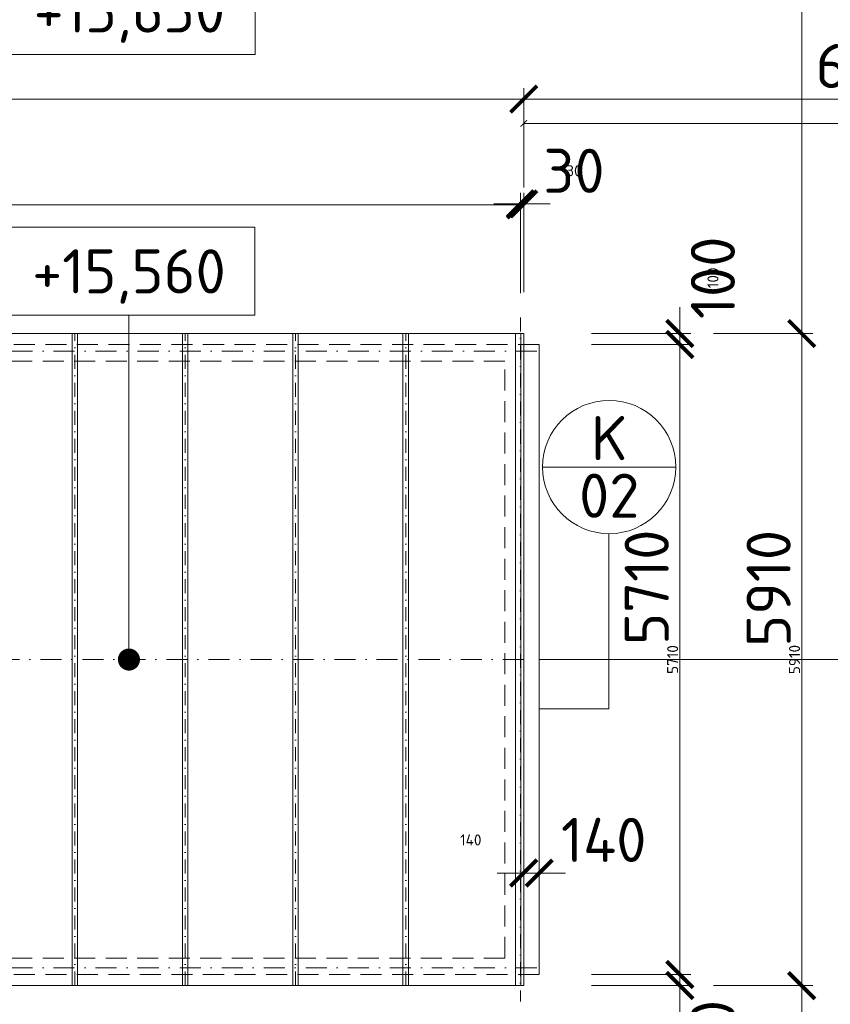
# Model space of a CAD drawing. Header units: millimetres. Extents: x -1695604 to 5289369, y -1488057 to 2187451.
# Tile 186 of 256: x 140050 to 147400, y 183175 to 192100. Entities that reach past the tile are written whole.
import ezdxf
from ezdxf.enums import TextEntityAlignment as Align

# ---------------------------------------------------------------- set-up
doc = ezdxf.new("R2010")
doc.units = ezdxf.units.MM
for name, pattern in [('CENTERX2', [101.6, 63.5, -12.7, 12.7, -12.7]), ('DASHDOT', [25.4, 12.7, -6.35, 0, -6.35]), ('ČÁRKOVANÁ', [19.05, 12.7, -6.35])]:
    doc.linetypes.add(name, pattern=pattern)
doc.layers.get('Defpoints').update_dxf_attribs({"color": 8})
for name, color, linetype, lineweight in [('A99_N_kce-pohl', 1, 'Continuous', 9), ('A99_N_koty-200', 5, 'Continuous', 5), ('A99_N_koty-200 @ 200', 5, 'Continuous', 5), ('A99_N_koty-200 @ 50 (2)', 5, 'Continuous', 5), ('A99_N_koty-vysk', 160, 'Continuous', 5), ('A99_N_znaceni 200', 5, 'Continuous', 5), ('A99_S_osy', 1, 'CENTERX2', 5)]:
    doc.layers.add(name, color=color, linetype=linetype, lineweight=lineweight)
doc.styles.add('A99_kota', font='isocpeur.ttf', dxfattribs={"height": 2})
doc.styles.add('A99_popis', font='isocpeur.ttf')
doc.dimstyles.new('A99_kota_200 new', dxfattribs={"dimscale": 200, "dimtxt": 2, "dimasz": 1.2, "dimexe": 0.5, "dimexo": 1.5, "dimgap": 0.3, "dimtad": 1, "dimdec": 0, "dimzin": 3, "dimdsep": 46, "dimtxsty": 'A99_kota', "dimblk": 'ARCHTICK', "dimcen": 2.5, "dimazin": 2, "dimtfac": 0.75, "dimtdec": 0, "dimtmove": 2, "dimatfit": 0, "dimfxl": 0, "dimtolj": 1, "dimtzin": 0, "dimlwd": 5, "dimlwe": 5, "dimarcsym": 0})

# ---------------------------------------------------------------- blocks, each defined once
blk = doc.blocks.new('_ArchTick')
at = {"color": 0, "linetype": 'ByBlock', "const_width": 0.15}
blk.add_lwpolyline([(-0.5, -0.5), (0.5, 0.5)], dxfattribs=at)
blk = doc.blocks.new('*D4322')
at = {"layer": 'A99_N_koty-200', "color": 0, "linetype": 'Continuous', "lineweight": 5, "transparency": 16777216}
for p, q in [((11930, 190580), (11930, 191480)), ((144620, 190580), (144620, 191480)), ((11930, 191380), (144620, 191380))]:
    blk.add_line(p, q, dxfattribs=at)
at = {"layer": 'Defpoints', "color": 0, "linetype": 'Continuous', "lineweight": 18, "transparency": 16777216}
for p in [(144620, 191380), (11930, 189255), (144620, 189255)]:
    blk.add_point(p, dxfattribs=at)
at = {"layer": 'A99_N_koty-200', "color": 0, "linetype": 'Continuous', "lineweight": 5, "transparency": 16777216, "xscale": 240, "yscale": 240, "zscale": 240, "rotation": 180}
blk.add_blockref('_ArchTick', (11930, 191380), dxfattribs=at)
at = {"layer": 'A99_N_koty-200', "color": 0, "linetype": 'Continuous', "lineweight": 5, "transparency": 16777216, "xscale": 240, "yscale": 240, "zscale": 240}
blk.add_blockref('_ArchTick', (144620, 191380), dxfattribs=at)
at = {"layer": 'A99_N_koty-200', "color": 0, "linetype": 'Continuous', "transparency": 16777216, "insert": (77075, 191680), "char_height": 400, "attachment_point": 5, "style": 'A99_kota'}
blk.add_mtext('\\A1;132690', dxfattribs=at)
blk = doc.blocks.new('*D4323')
at = {"layer": 'A99_N_koty-200', "color": 0, "linetype": 'Continuous', "lineweight": 5, "transparency": 16777216}
for p, q in [((11930, 191180), (11930, 191405)), ((11930, 191380), (144620, 191380)), ((144620, 191180), (144620, 191405))]:
    blk.add_line(p, q, dxfattribs=at)
at = {"layer": 'Defpoints', "color": 0, "linetype": 'Continuous', "lineweight": 18, "transparency": 16777216}
for p in [(144620, 191380), (11930, 189255), (144620, 189255)]:
    blk.add_point(p, dxfattribs=at)
at = {"layer": 'A99_N_koty-200', "color": 0, "linetype": 'Continuous', "lineweight": 5, "transparency": 16777216, "xscale": 60, "yscale": 60, "zscale": 60, "rotation": 180}
blk.add_blockref('_ArchTick', (11930, 191380), dxfattribs=at)
at = {"layer": 'A99_N_koty-200', "color": 0, "linetype": 'Continuous', "lineweight": 5, "transparency": 16777216, "xscale": 60, "yscale": 60, "zscale": 60}
blk.add_blockref('_ArchTick', (144620, 191380), dxfattribs=at)
at = {"layer": 'A99_N_koty-200', "color": 0, "linetype": 'Continuous', "transparency": 16777216, "insert": (78275, 191445), "char_height": 100, "attachment_point": 5, "style": 'A99_kota'}
blk.add_mtext('\\A1;132690', dxfattribs=at)
blk = doc.blocks.new('*D4325')
at = {"layer": 'A99_N_koty-200', "color": 0, "linetype": 'Continuous', "lineweight": 5, "transparency": 16777216}
for p, q in [((144620, 190580), (144620, 191480)), ((150690, 191380), (150690, 191480)), ((144620, 191380), (150690, 191380))]:
    blk.add_line(p, q, dxfattribs=at)
at = {"layer": 'Defpoints', "color": 0, "linetype": 'Continuous', "lineweight": 18, "transparency": 16777216}
for p in [(150690, 191380), (150690, 191175), (144620, 189255)]:
    blk.add_point(p, dxfattribs=at)
at = {"layer": 'A99_N_koty-200', "color": 0, "linetype": 'Continuous', "lineweight": 5, "transparency": 16777216, "xscale": 240, "yscale": 240, "zscale": 240, "rotation": 180}
blk.add_blockref('_ArchTick', (144620, 191380), dxfattribs=at)
at = {"layer": 'A99_N_koty-200', "color": 0, "linetype": 'Continuous', "lineweight": 5, "transparency": 16777216, "xscale": 240, "yscale": 240, "zscale": 240}
blk.add_blockref('_ArchTick', (150690, 191380), dxfattribs=at)
at = {"layer": 'A99_N_koty-200', "color": 0, "linetype": 'Continuous', "transparency": 16777216, "insert": (147825, 191680), "char_height": 400, "attachment_point": 5, "style": 'A99_kota'}
blk.add_mtext('\\A1;6070', dxfattribs=at)
blk = doc.blocks.new('*D4326')
at = {"layer": 'A99_N_koty-200', "color": 0, "linetype": 'Continuous', "lineweight": 5, "transparency": 16777216}
for p, q in [((144620, 190960), (144620, 191185)), ((144620, 191160), (150690, 191160)), ((150690, 191160), (150690, 191135))]:
    blk.add_line(p, q, dxfattribs=at)
at = {"layer": 'Defpoints', "color": 0, "linetype": 'Continuous', "lineweight": 18, "transparency": 16777216}
for p in [(150690, 191175), (150690, 191160), (144620, 189255)]:
    blk.add_point(p, dxfattribs=at)
at = {"layer": 'A99_N_koty-200', "color": 0, "linetype": 'Continuous', "lineweight": 5, "transparency": 16777216, "xscale": 60, "yscale": 60, "zscale": 60, "rotation": 180}
blk.add_blockref('_ArchTick', (144620, 191160), dxfattribs=at)
at = {"layer": 'A99_N_koty-200', "color": 0, "linetype": 'Continuous', "lineweight": 5, "transparency": 16777216, "xscale": 60, "yscale": 60, "zscale": 60}
blk.add_blockref('_ArchTick', (150690, 191160), dxfattribs=at)
at = {"layer": 'A99_N_koty-200', "color": 0, "linetype": 'Continuous', "transparency": 16777216, "insert": (147655, 191225), "char_height": 100, "attachment_point": 5, "style": 'A99_kota'}
blk.add_mtext('\\A1;6070', dxfattribs=at)
blk = doc.blocks.new('*D4346')
at = {"layer": 'A99_N_koty-200', "color": 0, "linetype": 'Continuous', "lineweight": 5, "transparency": 16777216}
for p, q in [((144590, 189630), (144590, 190530)), ((144620, 189630), (144620, 190530)), ((144590, 190430), (144350, 190430)), ((144590, 190430), (144620, 190430)), ((144620, 190430), (144860, 190430))]:
    blk.add_line(p, q, dxfattribs=at)
at = {"layer": 'Defpoints', "color": 0, "linetype": 'Continuous', "lineweight": 18, "transparency": 16777216}
for p in [(144620, 190430), (144590, 189255), (144620, 189255)]:
    blk.add_point(p, dxfattribs=at)
at = {"layer": 'A99_N_koty-200', "color": 0, "linetype": 'Continuous', "lineweight": 5, "transparency": 16777216, "xscale": 240, "yscale": 240, "zscale": 240}
blk.add_blockref('_ArchTick', (144590, 190430), dxfattribs=at)
at = {"layer": 'A99_N_koty-200', "color": 0, "linetype": 'Continuous', "lineweight": 5, "transparency": 16777216, "xscale": 240, "yscale": 240, "zscale": 240, "rotation": 180}
blk.add_blockref('_ArchTick', (144620, 190430), dxfattribs=at)
at = {"layer": 'A99_N_koty-200', "color": 0, "linetype": 'Continuous', "transparency": 16777216, "insert": (145075, 190730), "char_height": 400, "attachment_point": 5, "style": 'A99_kota'}
blk.add_mtext('\\A1;30', dxfattribs=at)
blk = doc.blocks.new('*D4347')
at = {"layer": 'A99_N_koty-200', "color": 0, "linetype": 'Continuous', "lineweight": 5, "transparency": 16777216}
for p, q in [((144590, 190230), (144590, 190455)), ((144620, 190230), (144620, 190455)), ((144590, 190430), (144530, 190430)), ((144590, 190430), (144620, 190430)), ((144620, 190430), (144680, 190430))]:
    blk.add_line(p, q, dxfattribs=at)
at = {"layer": 'Defpoints', "color": 0, "linetype": 'Continuous', "lineweight": 18, "transparency": 16777216}
for p in [(144620, 190430), (144590, 189255), (144620, 189255)]:
    blk.add_point(p, dxfattribs=at)
at = {"layer": 'A99_N_koty-200', "color": 0, "linetype": 'Continuous', "lineweight": 5, "transparency": 16777216, "xscale": 60, "yscale": 60, "zscale": 60}
blk.add_blockref('_ArchTick', (144590, 190430), dxfattribs=at)
at = {"layer": 'A99_N_koty-200', "color": 0, "linetype": 'Continuous', "lineweight": 5, "transparency": 16777216, "xscale": 60, "yscale": 60, "zscale": 60, "rotation": 180}
blk.add_blockref('_ArchTick', (144620, 190430), dxfattribs=at)
at = {"layer": 'A99_N_koty-200', "color": 0, "linetype": 'Continuous', "transparency": 16777216, "insert": (145075, 190730), "char_height": 100, "attachment_point": 5, "style": 'A99_kota'}
blk.add_mtext('\\A1;30', dxfattribs=at)
blk = doc.blocks.new('*U52')
at = {"color": 0, "linetype": 'ByBlock'}
blk.add_line((5.7, -4), (5.7, -19.6), dxfattribs=at)
blk.add_lwpolyline([(0, -4), (11.4, -4), (11.4, 0), (0, 0)], close=True, dxfattribs=at)
at = {"color": 0, "linetype": 'ByBlock', "ltscale": 200, "const_width": 0.5}
blk.add_lwpolyline([(5.7, -19.85, -1), (5.7, -19.35, -1)], format="xyb", close=True, dxfattribs=at)
at = {"color": 0, "linetype": 'ByBlock', "style": 'A99_kota'}
for tag, p in [('VYSKA', (5.7, -2.241)), ('VYSKA_POPIS1', (5.7, -6.041)), ('VYSKA_POPIS2', (5.9, -9.541)), ('VYSKA_POPIS3', (5.9, -13.041))]:
    blk.add_attdef(tag, text='', height=2, dxfattribs=at).set_placement(p, align=Align.MIDDLE)
blk = doc.blocks.new('*D4430')
at = {"layer": 'A99_N_koty-200', "color": 0, "linetype": 'Continuous', "lineweight": 5, "transparency": 16777216}
for p, q in [((146340, 201345), (147240, 201345)), ((147140, 189255), (147140, 201345)), ((146340, 189255), (147240, 189255))]:
    blk.add_line(p, q, dxfattribs=at)
at = {"layer": 'Defpoints', "color": 0, "linetype": 'Continuous', "lineweight": 18, "transparency": 16777216}
for p in [(144620, 201345), (147140, 201345), (144620, 189255)]:
    blk.add_point(p, dxfattribs=at)
at = {"layer": 'A99_N_koty-200', "color": 0, "linetype": 'Continuous', "lineweight": 5, "transparency": 16777216, "xscale": 240, "yscale": 240, "zscale": 240}
for p, rotation in [((147140, 201345), 89.9999999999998), ((147140, 189255), 269.9999999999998)]:
    blk.add_blockref('_ArchTick', p, dxfattribs=dict(at, rotation=rotation))
at = {"layer": 'A99_N_koty-200', "color": 0, "linetype": 'Continuous', "transparency": 16777216, "insert": (146840, 196820), "char_height": 400, "attachment_point": 5, "rotation": 90, "style": 'A99_kota'}
blk.add_mtext('\\A1;12090', dxfattribs=at)
blk = doc.blocks.new('*D4431')
at = {"layer": 'A99_N_koty-200', "color": 0, "linetype": 'Continuous', "lineweight": 5, "transparency": 16777216}
for p, q in [((146940, 201345), (147165, 201345)), ((147140, 189255), (147140, 201345)), ((146940, 189255), (147165, 189255))]:
    blk.add_line(p, q, dxfattribs=at)
at = {"layer": 'Defpoints', "color": 0, "linetype": 'Continuous', "lineweight": 18, "transparency": 16777216}
for p in [(144620, 201345), (147140, 201345), (144620, 189255)]:
    blk.add_point(p, dxfattribs=at)
at = {"layer": 'A99_N_koty-200', "color": 0, "linetype": 'Continuous', "lineweight": 5, "transparency": 16777216, "xscale": 60, "yscale": 60, "zscale": 60}
for p, rotation in [((147140, 201345), 89.9999999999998), ((147140, 189255), 269.9999999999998)]:
    blk.add_blockref('_ArchTick', p, dxfattribs=dict(at, rotation=rotation))
at = {"layer": 'A99_N_koty-200', "color": 0, "linetype": 'Continuous', "transparency": 16777216, "insert": (147075, 195300), "char_height": 100, "attachment_point": 5, "rotation": 90, "style": 'A99_kota'}
blk.add_mtext('\\A1;12090', dxfattribs=at)
blk = doc.blocks.new('*D4472')
at = {"layer": 'A99_N_koty-200', "color": 0, "linetype": 'Continuous', "lineweight": 5, "transparency": 16777216}
for p, q in [((145235, 189155), (146135, 189155)), ((146035, 189155), (146035, 183445)), ((145235, 183445), (146135, 183445))]:
    blk.add_line(p, q, dxfattribs=at)
at = {"layer": 'Defpoints', "color": 0, "linetype": 'Continuous', "lineweight": 18, "transparency": 16777216}
for p in [(144760, 189155), (144620, 183445), (146035, 183445)]:
    blk.add_point(p, dxfattribs=at)
at = {"layer": 'A99_N_koty-200', "color": 0, "linetype": 'Continuous', "lineweight": 5, "transparency": 16777216, "xscale": 240, "yscale": 240, "zscale": 240}
for p, rotation in [((146035, 189155), 90), ((146035, 183445), 270)]:
    blk.add_blockref('_ArchTick', p, dxfattribs=dict(at, rotation=rotation))
at = {"layer": 'A99_N_koty-200', "color": 0, "linetype": 'Continuous', "transparency": 16777216, "insert": (145735, 186955), "char_height": 400, "attachment_point": 5, "rotation": 90, "style": 'A99_kota'}
blk.add_mtext('\\A1;5710', dxfattribs=at)
blk = doc.blocks.new('*D4473')
at = {"layer": 'A99_N_koty-200', "color": 0, "linetype": 'Continuous', "lineweight": 5, "transparency": 16777216}
for p, q in [((145835, 189155), (146060, 189155)), ((146035, 189155), (146035, 183445)), ((145835, 183445), (146060, 183445))]:
    blk.add_line(p, q, dxfattribs=at)
at = {"layer": 'Defpoints', "color": 0, "linetype": 'Continuous', "lineweight": 18, "transparency": 16777216}
for p in [(144760, 189155), (144620, 183445), (146035, 183445)]:
    blk.add_point(p, dxfattribs=at)
at = {"layer": 'A99_N_koty-200', "color": 0, "linetype": 'Continuous', "lineweight": 5, "transparency": 16777216, "xscale": 60, "yscale": 60, "zscale": 60}
for p, rotation in [((146035, 189155), 90), ((146035, 183445), 270)]:
    blk.add_blockref('_ArchTick', p, dxfattribs=dict(at, rotation=rotation))
at = {"layer": 'A99_N_koty-200', "color": 0, "linetype": 'Continuous', "transparency": 16777216, "insert": (145970, 186300), "char_height": 100, "attachment_point": 5, "rotation": 90, "style": 'A99_kota'}
blk.add_mtext('\\A1;5710', dxfattribs=at)
blk = doc.blocks.new('*D4475')
at = {"layer": 'A99_N_koty-200', "color": 0, "linetype": 'Continuous', "lineweight": 5, "transparency": 16777216}
for p, q in [((146035, 183445), (146035, 183685)), ((145235, 183445), (146135, 183445)), ((146035, 183445), (146035, 183345)), ((145235, 183345), (146135, 183345)), ((146035, 183345), (146035, 183105))]:
    blk.add_line(p, q, dxfattribs=at)
at = {"layer": 'Defpoints', "color": 0, "linetype": 'Continuous', "lineweight": 18, "transparency": 16777216}
for p in [(144620, 183445), (144620, 183345), (146035, 183345)]:
    blk.add_point(p, dxfattribs=at)
at = {"layer": 'A99_N_koty-200', "color": 0, "linetype": 'Continuous', "lineweight": 5, "transparency": 16777216, "xscale": 240, "yscale": 240, "zscale": 240}
for p, rotation in [((146035, 183445), 270), ((146035, 183345), 90)]:
    blk.add_blockref('_ArchTick', p, dxfattribs=dict(at, rotation=rotation))
at = {"layer": 'A99_N_koty-200', "color": 0, "linetype": 'Continuous', "transparency": 16777216, "insert": (146335, 182840), "char_height": 400, "attachment_point": 5, "rotation": 90, "style": 'A99_kota'}
blk.add_mtext('\\A1;100', dxfattribs=at)
blk = doc.blocks.new('*D4476')
at = {"layer": 'A99_N_koty-200', "color": 0, "linetype": 'Continuous', "lineweight": 5, "transparency": 16777216}
for p, q in [((146035, 183445), (146035, 183505)), ((145835, 183445), (146060, 183445)), ((146035, 183445), (146035, 183345)), ((145835, 183345), (146060, 183345)), ((146035, 183345), (146035, 183285))]:
    blk.add_line(p, q, dxfattribs=at)
at = {"layer": 'Defpoints', "color": 0, "linetype": 'Continuous', "lineweight": 18, "transparency": 16777216}
for p in [(144620, 183445), (144620, 183345), (146035, 183345)]:
    blk.add_point(p, dxfattribs=at)
at = {"layer": 'A99_N_koty-200', "color": 0, "linetype": 'Continuous', "lineweight": 5, "transparency": 16777216, "xscale": 60, "yscale": 60, "zscale": 60}
for p, rotation in [((146035, 183445), 270), ((146035, 183345), 90)]:
    blk.add_blockref('_ArchTick', p, dxfattribs=dict(at, rotation=rotation))
at = {"layer": 'A99_N_koty-200', "color": 0, "linetype": 'Continuous', "transparency": 16777216, "insert": (146335, 182840), "char_height": 100, "attachment_point": 5, "rotation": 90, "style": 'A99_kota'}
blk.add_mtext('\\A1;100', dxfattribs=at)
blk = doc.blocks.new('*D4478')
at = {"layer": 'A99_N_koty-200', "color": 0, "linetype": 'Continuous', "lineweight": 5, "transparency": 16777216}
for p, q in [((146035, 189255), (146035, 189495)), ((145235, 189255), (146135, 189255)), ((146035, 189155), (146035, 189255)), ((145235, 189155), (146135, 189155)), ((146035, 189155), (146035, 188915))]:
    blk.add_line(p, q, dxfattribs=at)
at = {"layer": 'Defpoints', "color": 0, "linetype": 'Continuous', "lineweight": 18, "transparency": 16777216}
for p in [(144620, 189255), (146035, 189255), (144760, 189155)]:
    blk.add_point(p, dxfattribs=at)
at = {"layer": 'A99_N_koty-200', "color": 0, "linetype": 'Continuous', "lineweight": 5, "transparency": 16777216, "xscale": 240, "yscale": 240, "zscale": 240}
for p, rotation in [((146035, 189255), 270), ((146035, 189155), 90)]:
    blk.add_blockref('_ArchTick', p, dxfattribs=dict(at, rotation=rotation))
at = {"layer": 'A99_N_koty-200', "color": 0, "linetype": 'Continuous', "transparency": 16777216, "insert": (146335, 189760), "char_height": 400, "attachment_point": 5, "rotation": 90, "style": 'A99_kota'}
blk.add_mtext('\\A1;100', dxfattribs=at)
blk = doc.blocks.new('*D4479')
at = {"layer": 'A99_N_koty-200', "color": 0, "linetype": 'Continuous', "lineweight": 5, "transparency": 16777216}
for p, q in [((146035, 189255), (146035, 189315)), ((145835, 189255), (146060, 189255)), ((146035, 189155), (146035, 189255)), ((145835, 189155), (146060, 189155)), ((146035, 189155), (146035, 189095))]:
    blk.add_line(p, q, dxfattribs=at)
at = {"layer": 'Defpoints', "color": 0, "linetype": 'Continuous', "lineweight": 18, "transparency": 16777216}
for p in [(144620, 189255), (146035, 189255), (144760, 189155)]:
    blk.add_point(p, dxfattribs=at)
at = {"layer": 'A99_N_koty-200', "color": 0, "linetype": 'Continuous', "lineweight": 5, "transparency": 16777216, "xscale": 60, "yscale": 60, "zscale": 60}
for p, rotation in [((146035, 189255), 270), ((146035, 189155), 90)]:
    blk.add_blockref('_ArchTick', p, dxfattribs=dict(at, rotation=rotation))
at = {"layer": 'A99_N_koty-200', "color": 0, "linetype": 'Continuous', "transparency": 16777216, "insert": (146335, 189760), "char_height": 100, "attachment_point": 5, "rotation": 90, "style": 'A99_kota'}
blk.add_mtext('\\A1;100', dxfattribs=at)
blk = doc.blocks.new('*D4484')
at = {"layer": 'A99_N_koty-200', "color": 0, "linetype": 'Continuous', "lineweight": 5, "transparency": 16777216}
for p, q in [((146340, 189255), (147240, 189255)), ((147140, 183345), (147140, 189255)), ((146340, 183345), (147240, 183345))]:
    blk.add_line(p, q, dxfattribs=at)
at = {"layer": 'Defpoints', "color": 0, "linetype": 'Continuous', "lineweight": 18, "transparency": 16777216}
for p in [(144620, 189255), (147140, 189255), (144620, 183345)]:
    blk.add_point(p, dxfattribs=at)
at = {"layer": 'A99_N_koty-200', "color": 0, "linetype": 'Continuous', "lineweight": 5, "transparency": 16777216, "xscale": 240, "yscale": 240, "zscale": 240}
for p, rotation in [((147140, 189255), 90), ((147140, 183345), 270)]:
    blk.add_blockref('_ArchTick', p, dxfattribs=dict(at, rotation=rotation))
at = {"layer": 'A99_N_koty-200', "color": 0, "linetype": 'Continuous', "transparency": 16777216, "insert": (146840, 186945), "char_height": 400, "attachment_point": 5, "rotation": 90, "style": 'A99_kota'}
blk.add_mtext('\\A1;5910', dxfattribs=at)
blk = doc.blocks.new('*D4485')
at = {"layer": 'A99_N_koty-200', "color": 0, "linetype": 'Continuous', "lineweight": 5, "transparency": 16777216}
for p, q in [((146940, 189255), (147165, 189255)), ((147140, 183345), (147140, 189255)), ((146940, 183345), (147165, 183345))]:
    blk.add_line(p, q, dxfattribs=at)
at = {"layer": 'Defpoints', "color": 0, "linetype": 'Continuous', "lineweight": 18, "transparency": 16777216}
for p in [(144620, 189255), (147140, 189255), (144620, 183345)]:
    blk.add_point(p, dxfattribs=at)
at = {"layer": 'A99_N_koty-200', "color": 0, "linetype": 'Continuous', "lineweight": 5, "transparency": 16777216, "xscale": 60, "yscale": 60, "zscale": 60}
for p, rotation in [((147140, 189255), 90), ((147140, 183345), 270)]:
    blk.add_blockref('_ArchTick', p, dxfattribs=dict(at, rotation=rotation))
at = {"layer": 'A99_N_koty-200', "color": 0, "linetype": 'Continuous', "transparency": 16777216, "insert": (147075, 186300), "char_height": 100, "attachment_point": 5, "rotation": 90, "style": 'A99_kota'}
blk.add_mtext('\\A1;5910', dxfattribs=at)
blk = doc.blocks.new('*D4487')
at = {"layer": 'A99_N_koty-200', "color": 0, "linetype": 'Continuous', "lineweight": 5, "transparency": 16777216}
for p, q in [((146340, 183345), (147240, 183345)), ((147140, 183345), (147140, 176760)), ((147140, 176760), (147240, 176760))]:
    blk.add_line(p, q, dxfattribs=at)
at = {"layer": 'Defpoints', "color": 0, "linetype": 'Continuous', "lineweight": 18, "transparency": 16777216}
for p in [(144620, 183345), (147140, 176760), (147140, 176760)]:
    blk.add_point(p, dxfattribs=at)
at = {"layer": 'A99_N_koty-200', "color": 0, "linetype": 'Continuous', "lineweight": 5, "transparency": 16777216, "xscale": 240, "yscale": 240, "zscale": 240}
for p, rotation in [((147140, 183345), 90), ((147140, 176760), 270)]:
    blk.add_blockref('_ArchTick', p, dxfattribs=dict(at, rotation=rotation))
at = {"layer": 'A99_N_koty-200', "color": 0, "linetype": 'Continuous', "transparency": 16777216, "insert": (146880, 180052.5), "char_height": 400, "attachment_point": 5, "rotation": 90, "style": 'A99_kota'}
blk.add_mtext('\\A1;6585', dxfattribs=at)
blk = doc.blocks.new('*D4488')
at = {"layer": 'A99_N_koty-200', "color": 0, "linetype": 'Continuous', "lineweight": 5, "transparency": 16777216}
for p, q in [((146940, 183345), (147165, 183345)), ((147140, 183345), (147140, 176760)), ((147140, 176760), (147165, 176760))]:
    blk.add_line(p, q, dxfattribs=at)
at = {"layer": 'Defpoints', "color": 0, "linetype": 'Continuous', "lineweight": 18, "transparency": 16777216}
for p in [(144620, 183345), (147140, 176760), (147140, 176760)]:
    blk.add_point(p, dxfattribs=at)
at = {"layer": 'A99_N_koty-200', "color": 0, "linetype": 'Continuous', "lineweight": 5, "transparency": 16777216, "xscale": 60, "yscale": 60, "zscale": 60}
for p, rotation in [((147140, 183345), 90), ((147140, 176760), 270)]:
    blk.add_blockref('_ArchTick', p, dxfattribs=dict(at, rotation=rotation))
at = {"layer": 'A99_N_koty-200', "color": 0, "linetype": 'Continuous', "transparency": 16777216, "insert": (147075, 180052.5), "char_height": 100, "attachment_point": 5, "rotation": 90, "style": 'A99_kota'}
blk.add_mtext('\\A1;6585', dxfattribs=at)
blk = doc.blocks.new('*D4502')
at = {"layer": 'A99_N_koty-200', "color": 0, "linetype": 'Continuous', "lineweight": 5, "transparency": 16777216}
for p, q in [((144620, 184365), (144620, 184465)), ((144760, 184365), (144760, 184465)), ((144620, 184365), (144380, 184365)), ((144760, 184365), (144620, 184365)), ((144760, 184365), (145000, 184365))]:
    blk.add_line(p, q, dxfattribs=at)
at = {"layer": 'Defpoints', "color": 0, "linetype": 'Continuous', "lineweight": 18, "transparency": 16777216}
for p in [(144620, 184365), (144620, 184365), (144760, 184365)]:
    blk.add_point(p, dxfattribs=at)
at = {"layer": 'A99_N_koty-200', "color": 0, "linetype": 'Continuous', "lineweight": 5, "transparency": 16777216, "xscale": 240, "yscale": 240, "zscale": 240}
blk.add_blockref('_ArchTick', (144620, 184365), dxfattribs=at)
at = {"layer": 'A99_N_koty-200', "color": 0, "linetype": 'Continuous', "lineweight": 5, "transparency": 16777216, "xscale": 240, "yscale": 240, "zscale": 240, "rotation": 180}
blk.add_blockref('_ArchTick', (144760, 184365), dxfattribs=at)
at = {"layer": 'A99_N_koty-200', "color": 0, "linetype": 'Continuous', "transparency": 16777216, "insert": (145345, 184665), "char_height": 400, "attachment_point": 5, "style": 'A99_kota'}
blk.add_mtext('\\A1;140', dxfattribs=at)
blk = doc.blocks.new('*D4503')
at = {"layer": 'A99_N_koty-200', "color": 0, "linetype": 'Continuous', "lineweight": 5, "transparency": 16777216}
for p, q in [((144620, 184365), (144620, 184390)), ((144760, 184365), (144760, 184390)), ((144620, 184365), (144560, 184365)), ((144760, 184365), (144620, 184365)), ((144760, 184365), (144820, 184365))]:
    blk.add_line(p, q, dxfattribs=at)
at = {"layer": 'Defpoints', "color": 0, "linetype": 'Continuous', "lineweight": 18, "transparency": 16777216}
for p in [(144620, 184365), (144620, 184365), (144760, 184365)]:
    blk.add_point(p, dxfattribs=at)
at = {"layer": 'A99_N_koty-200', "color": 0, "linetype": 'Continuous', "lineweight": 5, "transparency": 16777216, "xscale": 60, "yscale": 60, "zscale": 60}
blk.add_blockref('_ArchTick', (144620, 184365), dxfattribs=at)
at = {"layer": 'A99_N_koty-200', "color": 0, "linetype": 'Continuous', "lineweight": 5, "transparency": 16777216, "xscale": 60, "yscale": 60, "zscale": 60, "rotation": 180}
blk.add_blockref('_ArchTick', (144760, 184365), dxfattribs=at)
at = {"layer": 'A99_N_koty-200', "color": 0, "linetype": 'Continuous', "transparency": 16777216, "insert": (144140, 184665), "char_height": 100, "attachment_point": 5, "style": 'A99_kota'}
blk.add_mtext('\\A1;140', dxfattribs=at)
blk = doc.blocks.new('*D5727')
at = {"layer": 'A99_N_koty-200', "color": 0, "linetype": 'Continuous', "lineweight": 5, "transparency": 16777216}
for p, q in [((78550, 189620.5), (78550, 190520.5)), ((144590, 189620.5), (144590, 190520.5)), ((144590, 190420.5), (78550, 190420.5))]:
    blk.add_line(p, q, dxfattribs=at)
at = {"layer": 'Defpoints', "color": 0, "linetype": 'Continuous', "lineweight": 18, "transparency": 16777216}
for p in [(78550, 190420.5), (78550, 189245.5), (144590, 189245.5)]:
    blk.add_point(p, dxfattribs=at)
at = {"layer": 'A99_N_koty-200', "color": 0, "linetype": 'Continuous', "lineweight": 5, "transparency": 16777216, "xscale": 240, "yscale": 240, "zscale": 240, "rotation": 180}
blk.add_blockref('_ArchTick', (78550, 190420.5), dxfattribs=at)
at = {"layer": 'A99_N_koty-200', "color": 0, "linetype": 'Continuous', "lineweight": 5, "transparency": 16777216, "xscale": 240, "yscale": 240, "zscale": 240}
blk.add_blockref('_ArchTick', (144590, 190420.5), dxfattribs=at)
at = {"layer": 'A99_N_koty-200', "color": 0, "linetype": 'Continuous', "transparency": 16777216, "insert": (111570, 190680.5), "char_height": 400, "attachment_point": 5, "style": 'A99_kota'}
blk.add_mtext('\\A1;66040', dxfattribs=at)
blk = doc.blocks.new('*D5728')
at = {"layer": 'A99_N_koty-200', "color": 0, "linetype": 'Continuous', "lineweight": 5, "transparency": 16777216}
for p, q in [((78550, 190220.5), (78550, 190445.5)), ((144590, 190420.5), (78550, 190420.5)), ((144590, 190220.5), (144590, 190445.5))]:
    blk.add_line(p, q, dxfattribs=at)
at = {"layer": 'Defpoints', "color": 0, "linetype": 'Continuous', "lineweight": 18, "transparency": 16777216}
for p in [(78550, 190420.5), (78550, 189245.5), (144590, 189245.5)]:
    blk.add_point(p, dxfattribs=at)
at = {"layer": 'A99_N_koty-200', "color": 0, "linetype": 'Continuous', "lineweight": 5, "transparency": 16777216, "xscale": 60, "yscale": 60, "zscale": 60, "rotation": 180}
blk.add_blockref('_ArchTick', (78550, 190420.5), dxfattribs=at)
at = {"layer": 'A99_N_koty-200', "color": 0, "linetype": 'Continuous', "lineweight": 5, "transparency": 16777216, "xscale": 60, "yscale": 60, "zscale": 60}
blk.add_blockref('_ArchTick', (144590, 190420.5), dxfattribs=at)
at = {"layer": 'A99_N_koty-200', "color": 0, "linetype": 'Continuous', "transparency": 16777216, "insert": (111570, 190485.5), "char_height": 100, "attachment_point": 5, "style": 'A99_kota'}
blk.add_mtext('\\A1;66040', dxfattribs=at)
blk = doc.blocks.new('*U460')
at = {"color": 0, "linetype": 'ByBlock'}
for p, q in [((5.7, 12.75), (5.286, 11.205)), ((5.7, 0), (5.7, 12.75))]:
    blk.add_line(p, q, dxfattribs=at)
blk.add_lwpolyline([(0, -4), (11.4, -4), (11.4, 0), (0, 0)], close=True, dxfattribs=at)
at = {"color": 0, "linetype": 'ByBlock', "style": 'A99_kota'}
for tag, p in [('VYSKA', (5.7, -2.241)), ('VYSKA_POPIS1', (5.7, -6.041)), ('VYSKA_POPIS2', (5.9, -9.541)), ('VYSKA_POPIS3', (5.9, -13.041))]:
    blk.add_attdef(tag, text='', height=2, dxfattribs=at).set_placement(p, align=Align.MIDDLE)
blk = doc.blocks.new('*U20')
at = {"color": 0, "linetype": 'ByBlock'}
blk.add_line((-3.02, 0), (3.02, 0), dxfattribs=at)
blk.add_circle((0, 0), 3.02, dxfattribs=at)
at = {"color": 0, "linetype": 'ByBlock', "style": 'A99_popis'}
for tag, p in [('KATEGORIE', (0, 1.31)), ('PRVEK', (0, -1.298))]:
    blk.add_attdef(tag, text='', height=2, dxfattribs=at).set_placement(p, align=Align.MIDDLE_CENTER)
blk = doc.blocks.new('*U5894')
at = {"layer": 'A99_N_koty-200 @ 200', "linetype": 'Continuous'}
dim = blk.add_linear_dim(base=(144620, 191380), p1=(11930, 189255), p2=(144620, 189255), dimstyle='A99_kota_200 new', override={"dimscale": 200, "dimtix": 1, "dimtofl": 1, "dimtmove": 2, "dimatfit": 0}, dxfattribs=at)
dim.commit()
dim.dimension.update_dxf_attribs({"geometry": '*D4322', "text_midpoint": (77075, 191680), "dimtype": 128})
at = {"layer": 'A99_N_koty-200 @ 50 (2)', "linetype": 'Continuous'}
dim = blk.add_linear_dim(base=(144620, 191380), p1=(11930, 189255), p2=(144620, 189255), dimstyle='A99_kota_200 new', override={"dimscale": 50, "dimtix": 1, "dimtofl": 1, "dimtmove": 2, "dimatfit": 0}, dxfattribs=at)
dim.commit()
dim.dimension.update_dxf_attribs({"geometry": '*D4323', "text_midpoint": (78275, 191445)})
blk = doc.blocks.new('*U5895')
at = {"layer": 'A99_N_koty-200 @ 200', "linetype": 'Continuous'}
dim = blk.add_linear_dim(base=(150690, 191380), p1=(144620, 189255), p2=(150690, 191175), dimstyle='A99_kota_200 new', override={"dimscale": 200, "dimtix": 1, "dimtofl": 1, "dimtmove": 2, "dimatfit": 0}, dxfattribs=at)
dim.commit()
dim.dimension.update_dxf_attribs({"geometry": '*D4325', "text_midpoint": (147825, 191680), "dimtype": 128})
at = {"layer": 'A99_N_koty-200 @ 50 (2)', "linetype": 'Continuous'}
dim = blk.add_linear_dim(base=(150690, 191160), p1=(144620, 189255), p2=(150690, 191175), dimstyle='A99_kota_200 new', override={"dimscale": 50, "dimtix": 1, "dimtofl": 1, "dimtmove": 2, "dimatfit": 0}, dxfattribs=at)
dim.commit()
dim.dimension.update_dxf_attribs({"geometry": '*D4326', "text_midpoint": (147655, 191225)})
blk = doc.blocks.new('*U5904')
at = {"layer": 'A99_N_koty-200 @ 200', "linetype": 'Continuous'}
dim = blk.add_linear_dim(base=(144620, 190430), p1=(144590, 189255), p2=(144620, 189255), angle=180, dimstyle='A99_kota_200 new', override={"dimscale": 200, "dimtix": 1, "dimtofl": 1, "dimtmove": 2, "dimatfit": 0}, dxfattribs=at)
dim.commit()
dim.dimension.update_dxf_attribs({"geometry": '*D4346', "text_midpoint": (145075, 190730), "dimtype": 128})
at = {"layer": 'A99_N_koty-200 @ 50 (2)', "linetype": 'Continuous'}
dim = blk.add_linear_dim(base=(144620, 190430), p1=(144590, 189255), p2=(144620, 189255), angle=180, dimstyle='A99_kota_200 new', override={"dimscale": 50, "dimtix": 1, "dimtofl": 1, "dimtmove": 2, "dimatfit": 0}, dxfattribs=at)
dim.commit()
dim.dimension.update_dxf_attribs({"geometry": '*D4347', "text_midpoint": (145075, 190730), "dimtype": 128})
blk = doc.blocks.new('*U5932')
at = {"layer": 'A99_N_koty-200 @ 200', "linetype": 'Continuous'}
dim = blk.add_linear_dim(base=(147140, 201345), p1=(144620, 189255), p2=(144620, 201345), angle=90, dimstyle='A99_kota_200 new', override={"dimscale": 200, "dimtix": 1, "dimtofl": 1, "dimtmove": 2, "dimatfit": 0}, dxfattribs=at)
dim.commit()
dim.dimension.update_dxf_attribs({"geometry": '*D4430', "text_midpoint": (146840, 196820), "dimtype": 128})
at = {"layer": 'A99_N_koty-200 @ 50 (2)', "linetype": 'Continuous'}
dim = blk.add_linear_dim(base=(147140, 201345), p1=(144620, 189255), p2=(144620, 201345), angle=90, dimstyle='A99_kota_200 new', override={"dimscale": 50, "dimtix": 1, "dimtofl": 1, "dimtmove": 2, "dimatfit": 0}, dxfattribs=at)
dim.commit()
dim.dimension.update_dxf_attribs({"geometry": '*D4431', "text_midpoint": (147075, 195300)})
blk = doc.blocks.new('*U5946')
at = {"layer": 'A99_N_koty-200 @ 200', "linetype": 'Continuous'}
dim = blk.add_linear_dim(base=(146035, 183445), p1=(144760, 189155), p2=(144620, 183445), angle=90, dimstyle='A99_kota_200 new', override={"dimscale": 200, "dimtix": 1, "dimtofl": 1, "dimtmove": 2, "dimatfit": 0}, dxfattribs=at)
dim.commit()
dim.dimension.update_dxf_attribs({"geometry": '*D4472', "text_midpoint": (145735, 186955), "dimtype": 128})
at = {"layer": 'A99_N_koty-200 @ 50 (2)', "linetype": 'Continuous'}
dim = blk.add_linear_dim(base=(146035, 183445), p1=(144760, 189155), p2=(144620, 183445), angle=90, dimstyle='A99_kota_200 new', override={"dimscale": 50, "dimtix": 1, "dimtofl": 1, "dimtmove": 2, "dimatfit": 0}, dxfattribs=at)
dim.commit()
dim.dimension.update_dxf_attribs({"geometry": '*D4473', "text_midpoint": (145970, 186300)})
blk = doc.blocks.new('*U5947')
at = {"layer": 'A99_N_koty-200 @ 200', "linetype": 'Continuous'}
dim = blk.add_linear_dim(base=(146035, 183345), p1=(144620, 183445), p2=(144620, 183345), angle=90, dimstyle='A99_kota_200 new', override={"dimscale": 200, "dimtix": 1, "dimtofl": 1, "dimtmove": 2, "dimatfit": 0}, dxfattribs=at)
dim.commit()
dim.dimension.update_dxf_attribs({"geometry": '*D4475', "text_midpoint": (146335, 182840), "dimtype": 128})
at = {"layer": 'A99_N_koty-200 @ 50 (2)', "linetype": 'Continuous'}
dim = blk.add_linear_dim(base=(146035, 183345), p1=(144620, 183445), p2=(144620, 183345), angle=90, dimstyle='A99_kota_200 new', override={"dimscale": 50, "dimtix": 1, "dimtofl": 1, "dimtmove": 2, "dimatfit": 0}, dxfattribs=at)
dim.commit()
dim.dimension.update_dxf_attribs({"geometry": '*D4476', "text_midpoint": (146335, 182840), "dimtype": 128})
blk = doc.blocks.new('*U5948')
at = {"layer": 'A99_N_koty-200 @ 200', "linetype": 'Continuous'}
dim = blk.add_linear_dim(base=(146035, 189255), p1=(144760, 189155), p2=(144620, 189255), angle=270, dimstyle='A99_kota_200 new', override={"dimscale": 200, "dimtix": 1, "dimtofl": 1, "dimtmove": 2, "dimatfit": 0}, dxfattribs=at)
dim.commit()
dim.dimension.update_dxf_attribs({"geometry": '*D4478', "text_midpoint": (146335, 189760), "dimtype": 128})
at = {"layer": 'A99_N_koty-200 @ 50 (2)', "linetype": 'Continuous'}
dim = blk.add_linear_dim(base=(146035, 189255), p1=(144760, 189155), p2=(144620, 189255), angle=270, dimstyle='A99_kota_200 new', override={"dimscale": 50, "dimtix": 1, "dimtofl": 1, "dimtmove": 2, "dimatfit": 0}, dxfattribs=at)
dim.commit()
dim.dimension.update_dxf_attribs({"geometry": '*D4479', "text_midpoint": (146335, 189760), "dimtype": 128})
blk = doc.blocks.new('*U5950')
at = {"layer": 'A99_N_koty-200 @ 200', "linetype": 'Continuous'}
dim = blk.add_linear_dim(base=(147140, 189255), p1=(144620, 183345), p2=(144620, 189255), angle=90, dimstyle='A99_kota_200 new', override={"dimscale": 200, "dimtix": 1, "dimtofl": 1, "dimtmove": 2, "dimatfit": 0}, dxfattribs=at)
dim.commit()
dim.dimension.update_dxf_attribs({"geometry": '*D4484', "text_midpoint": (146840, 186945), "dimtype": 128})
at = {"layer": 'A99_N_koty-200 @ 50 (2)', "linetype": 'Continuous'}
dim = blk.add_linear_dim(base=(147140, 189255), p1=(144620, 183345), p2=(144620, 189255), angle=90, dimstyle='A99_kota_200 new', override={"dimscale": 50, "dimtix": 1, "dimtofl": 1, "dimtmove": 2, "dimatfit": 0}, dxfattribs=at)
dim.commit()
dim.dimension.update_dxf_attribs({"geometry": '*D4485', "text_midpoint": (147075, 186300)})
blk = doc.blocks.new('*U5951')
at = {"layer": 'A99_N_koty-200 @ 200', "linetype": 'Continuous'}
dim = blk.add_linear_dim(base=(147140, 176760), p1=(144620, 183345), p2=(147140, 176760), angle=90, dimstyle='A99_kota_200 new', override={"dimscale": 200, "dimtix": 1, "dimtofl": 1, "dimtmove": 2, "dimatfit": 0}, dxfattribs=at)
dim.commit()
dim.dimension.update_dxf_attribs({"geometry": '*D4487', "text_midpoint": (146880, 180052.5)})
at = {"layer": 'A99_N_koty-200 @ 50 (2)', "linetype": 'Continuous'}
dim = blk.add_linear_dim(base=(147140, 176760), p1=(144620, 183345), p2=(147140, 176760), angle=90, dimstyle='A99_kota_200 new', override={"dimscale": 50, "dimtix": 1, "dimtofl": 1, "dimtmove": 2, "dimatfit": 0}, dxfattribs=at)
dim.commit()
dim.dimension.update_dxf_attribs({"geometry": '*D4488', "text_midpoint": (147075, 180052.5)})
blk = doc.blocks.new('*U5956')
at = {"layer": 'A99_N_koty-200 @ 200', "linetype": 'Continuous'}
dim = blk.add_linear_dim(base=(144620, 184365), p1=(144760, 184365), p2=(144620, 184365), angle=180, dimstyle='A99_kota_200 new', override={"dimscale": 200, "dimtix": 1, "dimtofl": 1, "dimtmove": 2, "dimatfit": 0}, dxfattribs=at)
dim.commit()
dim.dimension.update_dxf_attribs({"geometry": '*D4502', "text_midpoint": (145345, 184665), "dimtype": 128})
at = {"layer": 'A99_N_koty-200 @ 50 (2)', "linetype": 'Continuous'}
dim = blk.add_linear_dim(base=(144620, 184365), p1=(144760, 184365), p2=(144620, 184365), angle=180, dimstyle='A99_kota_200 new', override={"dimscale": 50, "dimtix": 1, "dimtofl": 1, "dimtmove": 2, "dimatfit": 0}, dxfattribs=at)
dim.commit()
dim.dimension.update_dxf_attribs({"geometry": '*D4503', "text_midpoint": (144140, 184665), "dimtype": 128})
blk = doc.blocks.new('*U6359')
at = {"layer": 'A99_N_koty-200 @ 200', "linetype": 'Continuous'}
dim = blk.add_linear_dim(base=(78550, 190420.5), p1=(144590, 189245.5), p2=(78550, 189245.5), angle=180, dimstyle='A99_kota_200 new', override={"dimscale": 200, "dimtix": 1, "dimtofl": 1, "dimtmove": 2, "dimatfit": 0}, dxfattribs=at)
dim.commit()
dim.dimension.update_dxf_attribs({"geometry": '*D5727', "text_midpoint": (111570, 190680.5)})
at = {"layer": 'A99_N_koty-200 @ 50 (2)', "linetype": 'Continuous'}
dim = blk.add_linear_dim(base=(78550, 190420.5), p1=(144590, 189245.5), p2=(78550, 189245.5), angle=180, dimstyle='A99_kota_200 new', override={"dimscale": 50, "dimtix": 1, "dimtofl": 1, "dimtmove": 2, "dimatfit": 0}, dxfattribs=at)
dim.commit()
dim.dimension.update_dxf_attribs({"geometry": '*D5728', "text_midpoint": (111570, 190485.5)})

msp = doc.modelspace()

# ---------------------------------------------------------------- linework, layer by layer
at = {"layer": 'A99_N_kce-pohl', "linetype": 'Continuous', "lineweight": 9}
for p, q in [((140525, 183345), (140525, 189255)), ((140575, 183345), (140575, 189255)), ((141525, 183345), (141525, 189255)), ((141575, 183345), (141575, 189255)), ((142525, 183345), (142525, 189255)), ((142575, 183345), (142575, 189255)), ((143525, 183345), (143525, 189255)), ((143575, 183345), (143575, 189255)), ((144545, 183345), (144545, 189255))]:
    msp.add_line(p, q, dxfattribs=at)
msp.add_lwpolyline([(11930, 189255), (144620, 189255), (144620, 183345), (11930, 183345)], close=True, dxfattribs=at)
for points in [[(144595, 183345), (144595, 189255)], [(144760, 183445), (144760, 189155)], [(140525, 186675), (140525, 186495)], [(140575, 186675), (140575, 186495)], [(142525, 186675), (142525, 186495)], [(142575, 186675), (142575, 186495)], [(143525, 186675), (143525, 186495)], [(143575, 186675), (143575, 186495)], [(150690, 186300), (144760, 186300)]]:
    msp.add_lwpolyline(points, dxfattribs=at)
at = {"layer": 'A99_N_kce-pohl', "linetype": 'ČÁRKOVANÁ', "lineweight": 9, "ltscale": 15}
for points in [[(144760, 189155), (11790, 189155)], [(144450, 189005.3), (12100, 189005.3)], [(144450, 183594.7), (144450, 189005.3)], [(144450, 183594.7), (144450, 189005.3)], [(144450, 183594.7), (12100, 183594.7)], [(144760, 183445), (11790, 183445)]]:
    msp.add_lwpolyline(points, dxfattribs=at)
at = {"layer": 'A99_N_kce-pohl', "linetype": 'ČÁRKOVANÁ', "lineweight": 9, "ltscale": 3}
for points in [[(141525, 186675), (141525, 186495)], [(141575, 186675), (141575, 186495)]]:
    msp.add_lwpolyline(points, dxfattribs=at)
at = {"layer": 'A99_N_znaceni 200', "lineweight": 5}
for points in [[(145390, 187440.8), (145390, 185852.5)], [(144765, 185852.5), (145390, 185852.5)]]:
    msp.add_lwpolyline(points, dxfattribs=at)
at = {"layer": 'A99_S_osy', "linetype": 'DASHDOT', "lineweight": 5, "ltscale": 10}
for p, q in [((144590, 189400), (144590, 183200)), ((140550, 183345), (140550, 189255)), ((141550, 183345), (141550, 189255)), ((142550, 183345), (142550, 189255)), ((143550, 183345), (143550, 189255))]:
    msp.add_line(p, q, dxfattribs=at)
at = {"layer": 'A99_S_osy', "linetype": 'DASHDOT', "lineweight": 5, "ltscale": 15}
for points in [[(144740, 189095), (11865, 189095)], [(144620, 186300), (11930, 186300)], [(144740, 183505), (11865, 183505)]]:
    msp.add_lwpolyline(points, dxfattribs=at)

# ---------------------------------------------------------------- block references
at = {"layer": 'A99_N_koty-200', "color": 3, "linetype": 'Continuous', "lineweight": 18}
for name in ['*U5932', '*U5894', '*U5895', '*U5904', '*U6359', '*U5948', '*U5950', '*U5946', '*U5956', '*U5947', '*U5951']:
    msp.add_blockref(name, (0, 0), dxfattribs=at)
at = {"layer": 'A99_N_koty-vysk', "xscale": 200, "yscale": 200, "zscale": 200}
msp.add_blockref('*U460', (139905, 192585), dxfattribs=at).add_auto_attribs({'VYSKA': '+13,630'})
at = {"layer": 'A99_N_koty-vysk'}
ref = msp.add_blockref('*U52', (142180.7, 190220), dxfattribs=dict(at, xscale=-200, yscale=200, zscale=200))
ref.add_attrib('VYSKA', '+15,560', dxfattribs={"layer": '0', "color": 0, "linetype": 'ByBlock', "height": 400, "style": 'A99_kota'}).set_placement((141040.7, 189771.8), align=Align.MIDDLE)
at = {"layer": 'A99_N_znaceni 200'}
ref = msp.add_blockref('*U20', (145395, 188044.8), dxfattribs=dict(at, xscale=-200, yscale=200, zscale=200))
ref.add_attrib('KATEGORIE', 'K', dxfattribs={"layer": '0', "color": 0, "linetype": 'ByBlock', "height": 400, "style": 'A99_popis'}).set_placement((145395, 188306.8), align=Align.MIDDLE_CENTER)
ref.add_attrib('PRVEK', '02', dxfattribs={"layer": '0', "color": 0, "linetype": 'ByBlock', "height": 400, "style": 'A99_popis'}).set_placement((145395, 187785.2), align=Align.MIDDLE_CENTER)

doc.saveas('drawing.dxf')
